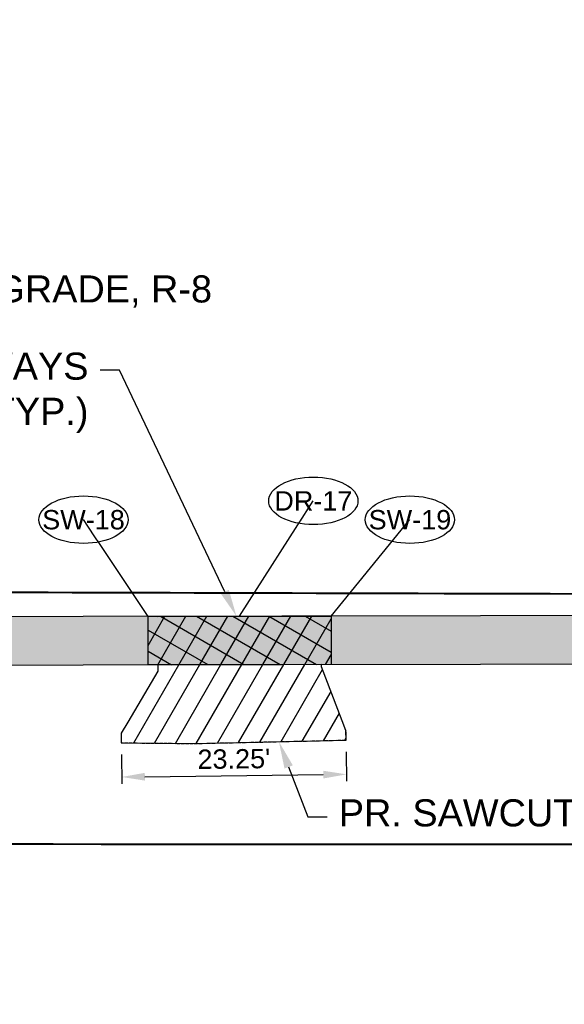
# Model space of a CAD drawing. Extents: x 193175 to 389459, y 288695 to 577709.
# Tile 21 of 30: x 194982 to 195038, y 288771 to 288872. Entities that reach past the tile are written whole.
import ezdxf
from ezdxf import colors
from ezdxf.entities.mleader import LeaderData, LeaderLine
from ezdxf.enums import TextEntityAlignment as Align
from ezdxf.math import Vec2, Vec3

# ---------------------------------------------------------------- set-up
doc = ezdxf.new("R2010")
doc.units = 0
doc.header["$MEASUREMENT"] = 0
doc.header["$PDSIZE"] = 5
doc.linetypes.add('c_p-bn-work-lim', pattern=[0.2, 0.1, -0.1])
doc.linetypes.add('c_p-pv-road-Saw', pattern=[0.39999999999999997, 0.35, -0.05])
for name, color, linetype in [('AN-Text-Notes-Balloon', 7, 'Continuous'), ('C_P-BN-Work-Lim', 2, 'c_p-bn-work-lim'), ('C_P-PV-Drive-Conc', 254, 'Continuous'), ('C_P-PV-Drive-Conc-Hatch', 8, 'Continuous'), ('C_P-PV-Road-Saw', 255, 'c_p-pv-road-Saw'), ('C_P-PV-Walk-Conc', 254, 'Continuous'), ('C_P-PV-Walk-Hatch', 250, 'Continuous'), ('C_P-PV-Walk-Hatch-6IN', 250, 'Continuous'), ('C_P-PV-Walk-Joint', 253, 'Continuous'), ('C_P-PV-Walk-Text', 7, 'Continuous'), ('G_X-AN-Text-Dim', 251, 'Continuous')]:
    doc.layers.add(name, color=color, linetype=linetype)
doc.styles.add('CT_P-Dim', font='arial.ttf')
doc.styles.add('CT_P-Symb', font='arial.ttf')
doc.styles.add('CT_P-Text', font='arial.ttf')
doc.styles.get("Standard").update_dxf_attribs({"font": 'simplex.shx'})
doc.dimstyles.new('CT_P-Dim-Eng_A', dxfattribs={"dimtxt": 0.1, "dimasz": 0.12, "dimexe": 0.035, "dimexo": 0.06, "dimgap": 0.035, "dimtad": 1, "dimdsep": 46, "dimtxsty": 'CT_P-Dim', "dimcen": 0, "dimclrd": 256, "dimclre": 256, "dimclrt": 256, "dimaunit": 1, "dimadec": 6, "dimazin": 0, "dimtfac": 0.75, "dimtix": 1, "dimtmove": 1, "dimatfit": 0, "dimfxl": 1, "dimtolj": 1, "dimtzin": 0, "dimlwd": -1, "dimlwe": -1, "dimarcsym": 0})

# ---------------------------------------------------------------- blocks, each defined once
blk = doc.blocks.new('*D347')
at = {"layer": 'Defpoints', "color": 0, "transparency": 16777216}
for p in [(194992.3524218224, 288797.6549260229), (195015.5928613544, 288797.9282856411), (195015.6344162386, 288794.3953798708)]:
    blk.add_point(p, dxfattribs=at)
at = {"layer": 'G_X-AN-Text-Dim', "transparency": 16777216}
for p, q in [((195015.6069750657, 288796.7283686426), (195015.6426492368, 288793.6954282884)), ((194992.3665355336, 288796.4550090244), (194992.4022097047, 288793.4220686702)), ((194994.7938107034, 288794.1502476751), (195013.2345822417, 288794.3671524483))]:
    blk.add_line(p, q, dxfattribs=at)
for points in [[(194994.789106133, 288794.5502200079), (194994.7985152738, 288793.7502753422), (194992.3939767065, 288794.1220202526)], [(195013.2298776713, 288794.7671247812), (195013.2392868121, 288793.9671801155), (195015.6344162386, 288794.3953798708)]]:
    blk.add_solid(points, dxfattribs=at)
at = {"layer": 'G_X-AN-Text-Dim', "transparency": 16777216, "insert": (195003.9939453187, 288795.98040907), "char_height": 2, "attachment_point": 5, "rotation": 0.6738956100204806, "style": 'CT_P-Dim'}
blk.add_mtext("\\A1;23.25'", dxfattribs=at)
blk = doc.blocks.new('C_P-AN-ML-Oval-L')
at = {"transparency": 16777216}
blk.add_wipeout([(0.18361845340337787, 0.06072959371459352), (0.19559400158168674, 0.05040263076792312), (0.20639877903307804, 0.03815130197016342), (0.2146310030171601, 0.02460991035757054), (0.2190127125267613, 0.012362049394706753), (0.2206212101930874, -0.0009294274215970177), (0.21876309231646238, -0.015254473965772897), (0.2135148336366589, -0.028808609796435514), (0.20544831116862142, -0.04136169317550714), (0.1955486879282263, -0.052399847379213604), (0.1836579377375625, -0.0626492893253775), (0.17076239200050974, -0.07157404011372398), (0.13952368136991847, -0.0876217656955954), (0.10799305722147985, -0.09872347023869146), (0.07499573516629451, -0.10653164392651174), (0.03816475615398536, -0.11159241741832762), (0.0006260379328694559, -0.11327288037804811), (-0.036420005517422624, -0.11163621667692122), (-0.07303490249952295, -0.10666267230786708), (-0.10509933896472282, -0.09919435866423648), (-0.13612894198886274, -0.08852520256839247), (-0.15088082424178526, -0.08190794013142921), (-0.16514719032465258, -0.0742365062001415), (-0.1783710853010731, -0.06564051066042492), (-0.19052379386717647, -0.05591429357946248), (-0.20245004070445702, -0.04353010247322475), (-0.21204603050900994, -0.02919619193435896), (-0.21741721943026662, -0.015577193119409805), (-0.2193539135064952, -0.000969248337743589), (-0.2174463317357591, 0.013534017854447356), (-0.21239396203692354, 0.02660885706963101), (-0.20546930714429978, 0.03772843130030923), (-0.19655270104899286, 0.0481863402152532), (-0.18421557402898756, 0.05928035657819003), (-0.1706655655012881, 0.06890041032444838), (-0.15533267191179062, 0.07771232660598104), (-0.13926074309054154, 0.08526351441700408), (-0.10588122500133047, 0.09701828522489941), (-0.0697357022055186, 0.10530698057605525), (-0.034894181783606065, 0.1098206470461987), (0.0006242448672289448, 0.11132421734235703), (0.03692001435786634, 0.10975403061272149), (0.07264519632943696, 0.10501330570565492), (0.10750990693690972, 0.0969125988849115), (0.13994398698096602, 0.08549480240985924), (0.17040477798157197, 0.0698483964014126)], dxfattribs=at)
blk.add_ellipse((0.0006291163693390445, -0.0009747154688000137), major_axis=(-0.2305741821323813, 0), ratio=0.5326205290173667, dxfattribs=at)
at = {"transparency": 16777216, "style": 'CT_P-Symb'}
blk.add_attdef('XX-X', text='', height=0.1, dxfattribs=at).set_placement((0.0006291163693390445, -0.0009747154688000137), align=Align.MIDDLE)
blk = doc.blocks.new('_None')

msp = doc.modelspace()

# ---------------------------------------------------------------- hatches: boundary and pattern name
at = {"layer": 'C_P-PV-Drive-Conc-Hatch'}
h = msp.add_hatch(dxfattribs=at)
h.set_pattern_fill('ANSI31', color=256, scale=0.75, angle=15)
h.set_pattern_definition([(59.99999999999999, (0, 0), (-1.623797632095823, 0.9375000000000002), [])])
h.paths.add_polyline_path([(195602.2883856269, 288806.0925741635), (195600.9293499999, 288799.36393), (195600.7811075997, 288798.6299754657), (195600.7859320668, 288797.6299871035), (195624.1783399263, 288797.7474905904), (195624.1735378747, 288798.7428327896), (195624.0614499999, 288799.3888599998), (195622.9076354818, 288806.0389599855)])
h.paths.add_polyline_path([(195536.0587730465, 288806.0632594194), (195533.0953699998, 288799.32651), (195532.6315409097, 288798.2720802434), (195532.622754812, 288797.2584232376), (195550.6229958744, 288797.2654717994), (195550.6153178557, 288798.2773529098), (195550.07608, 288799.3284200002), (195546.6106854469, 288806.083068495)])
h.paths.add_polyline_path([(195469.9085212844, 288805.9390757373), (195471.41946, 288804.4555700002), (195472.11521, 288799.53303), (195472.1088274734, 288798.7966743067), (195472.1002352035, 288797.8053792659), (195495.190849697, 288797.5965681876), (195495.1995170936, 288798.5965306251), (195494.4569600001, 288799.6450300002), (195490.3979500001, 288805.3764), (195490.3802039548, 288805.9775071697)])
h.paths.add_polyline_path([(195409.3278301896, 288798.9447768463), (195409.5057600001, 288799.6336699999), (195411.1058309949, 288805.8286856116), (195427.287407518, 288805.8590632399), (195430.0540598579, 288799.4842588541), (195430.3756849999, 288798.9491700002), (195430.375893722, 288797.949170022), (195409.3280389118, 288797.9447768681)])
h.paths.add_polyline_path([(195389.5962729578, 288805.7883057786), (195388.0021899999, 288799.7617000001), (195387.8005376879, 288798.9993312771), (195387.7986320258, 288798.0030890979), (195404.168398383, 288797.951884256), (195404.1712969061, 288798.9518800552), (195403.99762, 288799.61356), (195402.3705860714, 288805.8122869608)])
h.paths.add_polyline_path([(195318.8979030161, 288805.7251658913), (195315.7659299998, 288799.7759400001), (195315.4429436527, 288799.1624229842), (195315.4412393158, 288798.1652423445), (195339.122678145, 288798.1192746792), (195339.1229554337, 288799.1220642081), (195338.8234799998, 288799.7077699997), (195335.7661300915, 288805.6872506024)])
h.paths.add_polyline_path([(195258.6785140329, 288805.92846578), (195256.8229100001, 288799.9587900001), (195256.5907957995, 288799.2120538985), (195256.5900406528, 288798.2120541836), (195273.3959740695, 288798.199363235), (195273.3967292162, 288799.1993629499), (195273.2142400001, 288799.8539399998), (195271.5328242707, 288805.8850697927)])
h.paths.add_polyline_path([(195194.5465910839, 288806.046833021), (195192.95744, 288800.0162800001), (195192.7582153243, 288799.2602568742), (195192.7574601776, 288798.2602571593), (195213.7701495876, 288798.2443894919), (195213.7709047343, 288799.2443892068), (195213.7025299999, 288799.9646800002), (195213.1223220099, 288806.0768569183)])
h.paths.add_polyline_path([(195123.9392900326, 288805.9327106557), (195122.7895499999, 288799.97487), (195122.6516692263, 288799.2603852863), (195122.6518536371, 288798.2600936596), (195144.0561671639, 288798.2658282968), (195144.0559822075, 288799.265537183), (195143.9177899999, 288799.9872300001), (195142.773499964, 288805.9631523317)])
h.paths.add_polyline_path([(195059.5758867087, 288810.8286764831), (195059.7061979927, 288812.9968822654), (195070.5220611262, 288812.9695402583), (195070.5577994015, 288810.8449647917)])
h.paths.add_polyline_path([(194996.1313988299, 288805.7261351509), (194996.1307399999, 288805.0660600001), (194993.0282700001, 288799.8017600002), (194992.3524218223, 288798.6549745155), (194992.3425740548, 288797.655023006), (195000.01719, 288797.5794415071), (195015.5928613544, 288797.928285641), (195015.5809057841, 288798.9282141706), (195015.1920099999, 288799.9426099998), (195013.0599099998, 288805.50398), (195013.0585844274, 288805.7534945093)])
h.paths.add_polyline_path([(194935.5813538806, 288805.6282682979), (194935.55063, 288804.7536499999), (194933.9366600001, 288799.9135699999), (194933.7095521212, 288799.2325038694), (194933.6997043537, 288798.2325523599), (194948.9513668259, 288798.0823502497), (194948.9612145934, 288799.0823017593), (194948.3972299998, 288800.1273400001), (194945.9604199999, 288804.6426399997), (194945.9371444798, 288805.6450063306)])
h.paths.add_polyline_path([(194866.3111681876, 288805.679397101), (194865.6494499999, 288803.3521099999), (194862.7302199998, 288799.8982100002), (194862.7340541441, 288799.1739854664), (194862.7393482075, 288798.17399948), (194879.402520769, 288798.2622166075), (194879.3972267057, 288799.2622025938), (194879.3935599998, 288799.9547999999), (194877.2987899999, 288804.58604), (194877.3091877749, 288805.6523171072)])
h.paths.add_polyline_path([(194801.3805999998, 288799.9543300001), (194801.3787001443, 288799.3470136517), (194801.3755718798, 288798.3470185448), (194823.9204274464, 288798.2764919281), (194823.9235557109, 288799.2764870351), (194823.9257299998, 288799.9715299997), (194820.0672200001, 288803.9439699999), (194819.4117946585, 288805.7948755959), (194805.7294270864, 288805.8285651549), (194804.5361600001, 288802.5713999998)])
h.paths.add_polyline_path([(194737.68806538, 288805.9961007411), (194736.0288, 288800.39365), (194735.8139898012, 288799.6683509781), (194735.8068278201, 288798.6683766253), (194751.8342246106, 288798.5535857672), (194751.8413865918, 288799.5535601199), (194751.6804, 288800.1230299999), (194750.0286990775, 288805.965714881)])
h.paths.add_polyline_path([(194671.17459, 288800.2765699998), (194671.1724756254, 288799.628586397), (194671.2296000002, 288799.6283999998), (194671.2263370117, 288798.6284053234), (194690.5365046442, 288798.5559505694), (194690.5397706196, 288799.5653907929), (194690.5425800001, 288800.42637), (194687.0618199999, 288805.57259), (194687.0713081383, 288806.1207324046), (194676.936003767, 288806.1456881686), (194676.9251100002, 288805.6715000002)])
at = {"layer": 'C_P-PV-Walk-Hatch', "transparency": 33554559}
h = msp.add_hatch(color=256, dxfattribs=at)
h.dxf.hatch_style = 1
h.paths.add_polyline_path([(194615.3519049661, 288806.2973242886), (194906.2983396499, 288805.5809382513), (195214.20519, 288806.0786071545), (195332.1433240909, 288805.6804495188), (195578.0449441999, 288806.1420799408), (195597.6126104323, 288806.1047321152), (195671.4703743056, 288805.9095336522), (195671.4833231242, 288810.9126703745), (195597.6256113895, 288811.1047152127), (195578.0466553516, 288811.1420717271), (195332.1380466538, 288810.6804484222), (195214.20519, 288811.0786071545), (194906.3039110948, 288810.5809396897), (194615.3510796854, 288811.2973414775)])
at = {"layer": 'C_P-PV-Walk-Hatch-6IN'}
h = msp.add_hatch(dxfattribs=at)
h.set_pattern_fill('ANSI37', color=256, scale=0.75, angle=15)
h.set_pattern_definition([(59.99999999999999, (0, 0), (-1.623797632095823, 0.9375000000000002), []), (150, (0, 0), (-0.9375000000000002, -1.623797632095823), [])])
h.paths.add_polyline_path([(194995.1314001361, 288805.724518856), (194995.1233159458, 288810.7261167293), (195014.0320271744, 288810.7550629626), (195014.0585899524, 288805.7551108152)])
at = {"layer": 'C_P-PV-Walk-Joint'}
h = msp.add_hatch(dxfattribs=at)
h.set_pattern_fill('GRATE', color=256, scale=3)
h.set_pattern_definition([(0, (0, 0), (0, 0.09375), []), (90, (0, 0), (-0.375, 2.296212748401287e-17), [])])
h.paths.add_polyline_path([(194360.5346286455, 288765.8072925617), (194360.53464, 288770.8073090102), (194361.03464, 288770.8073078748), (194361.0346286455, 288765.8072914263)])
h.paths.add_polyline_path([(194336.59426, 288765.8691612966), (194337.09426, 288765.8691612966), (194337.09426, 288770.8687707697), (194336.59426, 288770.8687707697)])
h.paths.add_polyline_path([(194581.0482794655, 288770.2314908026), (194581.5482794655, 288770.231490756), (194581.5482790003, 288765.2310265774), (194581.0482790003, 288765.2310266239)])
h.paths.add_polyline_path([(195453.45276, 288805.9081833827), (195453.95276, 288805.9091220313), (195453.95276, 288810.9091208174), (195453.45276, 288810.9091208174)])
h.paths.add_polyline_path([(195405.3290287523, 288805.8178408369), (195405.8386239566, 288805.8187974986), (195404.8449545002, 288810.8169349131), (195404.3351691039, 288810.8169349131)])
edge = h.paths.add_edge_path(flags=17)
edge.add_line((195405.3290287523, 288805.8178408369), (195405.8386239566, 288805.8187974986))
edge.add_line((195405.8386239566, 288805.8187974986), (195404.8449545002, 288810.8169349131))

# ---------------------------------------------------------------- linework, layer by layer
at = {"layer": 'C_P-BN-Work-Lim', "color": 7, "const_width": 0.2, "flags": 128}
msp.add_lwpolyline([(194622.1893997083, 288787.330492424), (194631.1713, 288787.25134), (194677.80404, 288787.3561099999), (194720.69787, 288787.0872299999), (194765.01748, 288787.1722099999), (194811.78713, 288787.36424), (194858.31907, 288787.38157), (194906.01071, 288787.1927), (194950.22397, 288787.23116), (194998.84679, 288787.16472), (195044.75145, 288787.1676899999), (195084.6716, 288787.1482600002), (195129.70928, 288787.03653), (195174.97464, 288786.87637), (195219.01537, 288786.97513), (195258.53387, 288786.79562), (195304.58188, 288787.1776299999), (195354.04688, 288786.59824), (195400.59061, 288787.2306), (195451.24483, 288786.67755), (195496.30085, 288786.51709), (195540.88984, 288786.3366599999), (195590.26658, 288786.24077), (195635.67551, 288786.5384899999), (195683.12708, 288786.25501), (195692.2527450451, 288786.3392554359), (195692.0190649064, 288811.652041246), (195672.6558843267, 288811.4096231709), (195597.6269114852, 288811.6047135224), (195537.6118254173, 288811.7584576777), (195472.585468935, 288811.9330094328), (195412.5703894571, 288812.087082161), (195342.5425240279, 288812.2618985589), (195277.5161609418, 288812.4361231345), (195217.501081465, 288812.5901966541), (195152.484362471, 288812.7543827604), (195082.4567011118, 288812.9393700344), (195017.4301405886, 288813.1037542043), (194957.4152585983, 288813.2676703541), (194892.3886980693, 288813.432055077), (194829.3729107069, 288813.5961302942), (194759.3452493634, 288813.7811191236), (194694.3288584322, 288813.9453006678), (194643.7719542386, 288814.0795878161), (194603.0621451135, 288814.1841038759), (194603.0392635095, 288787.4992517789), (194213.80532, 288787.64447), (193817.1531306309, 288787.8325868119), (193817.3272139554, 288764.040245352), (193975.2598955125, 288765.1148454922), (194035.3172022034, 288765.5604950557), (194095.3340855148, 288765.4963026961), (194155.3492957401, 288765.3323764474), (194212.3636740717, 288765.1886268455), (194272.3889298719, 288765.0346731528), (194332.4043375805, 288764.8805891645), (194392.4194172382, 288764.7265119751), (194452.4446730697, 288764.5725590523), (194512.459555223, 288764.4086408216), (194572.4848044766, 288764.2543603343), (194622.1278967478, 288764.1253924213)], close=True, dxfattribs=at)
at = {"layer": 'C_P-PV-Drive-Conc', "flags": 128}
msp.add_lwpolyline([(194996.1313988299, 288805.7261351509), (194996.1307399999, 288805.0660600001), (194993.0282700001, 288799.8017600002), (194992.3524218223, 288798.6549745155), (194992.3425740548, 288797.655023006), (195000.01719, 288797.5794415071), (195015.5928613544, 288797.928285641), (195015.5809057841, 288798.9282141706), (195015.1920099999, 288799.9426099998), (195013.0599099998, 288805.50398), (195013.0585844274, 288805.7534945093)], close=True, dxfattribs=at)
at = {"layer": 'C_P-PV-Road-Saw', "flags": 128}
for points in [[(194996.1363894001, 288810.7261378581), (195013.0320216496, 288810.7534466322)], [(194992.3524218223, 288798.6549745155), (194992.3425740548, 288797.655023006), (195000.0236106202, 288797.5793782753), (195015.184711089, 288797.9234056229), (195015.5928613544, 288797.928285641), (195015.5809057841, 288798.9282141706)]]:
    msp.add_lwpolyline(points, dxfattribs=at)
at = {"layer": 'C_P-PV-Walk-Conc', "flags": 128}
msp.add_lwpolyline([(194615.3519049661, 288806.2973242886), (194906.2983396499, 288805.5809382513), (195214.20519, 288806.0786071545), (195332.1433240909, 288805.6804495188), (195578.0449441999, 288806.1420799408), (195597.6126104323, 288806.1047321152), (195671.4703743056, 288805.9095336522), (195671.4833231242, 288810.9126703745), (195597.6256113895, 288811.1047152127), (195578.0466553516, 288811.1420717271), (195332.1380466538, 288810.6804484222), (195214.20519, 288811.0786071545), (194906.3039110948, 288810.5809396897), (194615.3510796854, 288811.2973414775)], close=True, dxfattribs=at)
at = {"layer": 'C_P-PV-Walk-Hatch-6IN', "flags": 128}
msp.add_lwpolyline([(194995.1314001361, 288805.724518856), (194995.1233159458, 288810.7261167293), (195014.0320271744, 288810.7550629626), (195014.0585899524, 288805.7551108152)], close=True, dxfattribs=at)

# ---------------------------------------------------------------- dimensions: what is measured, and where the dimension line sits
at = {"layer": 'G_X-AN-Text-Dim'}
dim = msp.add_aligned_dim(p1=(194992.3524218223, 288797.6549260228), p2=(195015.5928613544, 288797.928285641), distance=-3.5331501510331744, text="23.25'", dimstyle='CT_P-Dim-Eng_A', override={"dimdec": 1, "dimpost": "'"}, dxfattribs=at)
dim.commit()
dim.dimension.update_dxf_attribs({"geometry": '*D347', "text_midpoint": (195003.9939453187, 288795.98040907)})

# ---------------------------------------------------------------- leaders
at = {"layer": 'AN-Text-Notes-Balloon'}
ml = msp.add_multileader_block('Standard', dxfattribs=at)
ml.set_content('C_P-AN-ML-Oval-L', color=256, scale=20)
ml.set_attribute('XX-X', 'DR-17', width=0)
ml.set_leader_properties(color=256, linetype='ByLayer', lineweight=-1)
ml.set_arrow_properties(name='NONE')
ml.build(insert=Vec2(0, 0))
ml.multileader.update_dxf_attribs({"has_dogleg": 0, "text_right_attachment_type": 3, "dogleg_length": 0.06, "arrow_head_size": 2.4, "scale": 20, "block_connection_type": 1})
ctx = ml.context
ctx.base_point, ctx.scale, ctx.char_height, ctx.arrow_head_size, ctx.landing_gap_size, ctx.plane_origin = Vec3(195012.1952818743, 288822.6766702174), 20, 1.6, 2.4, 0.5, Vec3(194985.0910403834, 288823.7361071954)
ctx.right_attachment, ctx.attachment_type = 3, 1
notes = []
notes.append((ctx, [(0, (1, 1, 0), (195010.9952818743, 288822.6766702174), (1, 0), 1.2, [(0, [(195004.5776715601, 288810.7405898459)], 0, [])])]))
ctx.block.insert = Vec3(195012.1952818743, 288822.6766702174)
ml = msp.add_multileader_block('Standard', dxfattribs=at)
ml.set_content('C_P-AN-ML-Oval-L', color=256, scale=20)
ml.set_attribute('XX-X', 'SW-18', width=0)
ml.set_leader_properties(color=256, linetype='ByLayer', lineweight=-1)
ml.set_arrow_properties(name='NONE')
ml.build(insert=Vec2(0, 0))
ml.multileader.update_dxf_attribs({"has_dogleg": 0, "text_right_attachment_type": 3, "dogleg_length": 0.06, "arrow_head_size": 2.4, "scale": 20, "block_connection_type": 1})
ctx = ml.context
ctx.base_point, ctx.scale, ctx.char_height, ctx.arrow_head_size, ctx.landing_gap_size, ctx.plane_origin = Vec3(194988.4389715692, 288820.7349259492), 20, 1.6, 2.4, 0.5, Vec3(194966.1640137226, 288808.5733082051)
ctx.right_attachment, ctx.attachment_type = 3, 1
notes.append((ctx, [(1, (1, 1, 0), (194989.6389715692, 288820.7349259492), (-1, 0), 1.2, [(0, [(194995.1233159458, 288810.7261167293)], 0, [])])]))
ctx.block.insert = Vec3(194988.4389715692, 288820.7349259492)
ml = msp.add_multileader_block('Standard', dxfattribs=at)
ml.set_content('C_P-AN-ML-Oval-L', color=256, scale=20)
ml.set_attribute('XX-X', 'SW-19', width=0)
ml.set_leader_properties(color=256, linetype='ByLayer', lineweight=-1)
ml.set_arrow_properties(name='NONE')
ml.build(insert=Vec2(0, 0))
ml.multileader.update_dxf_attribs({"has_dogleg": 0, "text_right_attachment_type": 3, "dogleg_length": 0.06, "arrow_head_size": 2.4, "scale": 20, "block_connection_type": 1})
ctx = ml.context
ctx.base_point, ctx.scale, ctx.char_height, ctx.arrow_head_size, ctx.landing_gap_size, ctx.plane_origin = Vec3(195022.1765427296, 288820.7349259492), 20, 1.6, 2.4, 0.5, Vec3(194999.901584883, 288808.5733082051)
ctx.right_attachment, ctx.attachment_type = 3, 1
notes.append((ctx, [(0, (1, 1, 0), (195020.9765427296, 288820.7349259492), (1, 0), 1.2, [(0, [(195014.0320269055, 288810.7550629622)], 0, [])])]))
ctx.block.insert = Vec3(195022.1765427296, 288820.7349259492)
at = {"layer": 'C_P-PV-Walk-Text'}
ml = msp.add_multileader_mtext('Standard', dxfattribs=at)
ml.set_content('EX. SCHOOL SIGN TO BE REPLACED WITH SOLAR FLASHING SCHOOL CROSSING ASSEMBLY SIGN, S1-1 AND \\PW16-7P\\PSTA. 8+57.72\\POFF=7.91R', color=256, style='CT_P-Text')
ml.set_leader_properties(color=256)
ml.build(insert=Vec2(0, 0))
ml.multileader.update_dxf_attribs({"dogleg_length": 0.1, "arrow_head_size": 2.8, "scale": 20})
ctx = ml.context
ctx.base_point, ctx.scale, ctx.char_height, ctx.arrow_head_size, ctx.landing_gap_size, ctx.plane_origin = Vec3(194637.7324752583, 288870.9155726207), 20, 2.8, 2.8, 1.2, Vec3(194742.5968035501, 288861.1440310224)
notes.append((ctx, [(0, (1, 1, 0), (194635.7324752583, 288870.9155726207), (1, 0), 2, [(0, [(194629.36432, 288803.33967)], 0, [])])]))
ctx.mtext.insert, ctx.mtext.width, ctx.mtext.defined_height, ctx.mtext.flow_direction = Vec3(194638.9324752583, 288872.3394471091), 40.9316834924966, 2.196395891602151, 5
ml = msp.add_multileader_mtext('Standard', dxfattribs=at)
ml.set_content('PR. SCHOOL CROSSING AHEAD ASSEMBLY SIGN,\\PS1-1\\PS4-3P\\PW16-2APS', color=256, style='CT_P-Text')
ml.set_leader_properties(color=256)
ml.build(insert=Vec2(0, 0))
ml.multileader.update_dxf_attribs({"dogleg_length": 0.1, "arrow_head_size": 2.8, "scale": 20})
ctx = ml.context
ctx.base_point, ctx.scale, ctx.char_height, ctx.arrow_head_size, ctx.landing_gap_size, ctx.plane_origin = Vec3(194782.5996328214, 288869.1005533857), 20, 2.8, 2.8, 1.2, Vec3(194888.309686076, 288888.2879607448)
notes.append((ctx, [(0, (1, 1, 0), (194780.5996328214, 288869.1005533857), (1, 0), 2, [(0, [(194779.4497597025, 288814.1510423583)], 0, [])])]))
ctx.mtext.insert, ctx.mtext.width, ctx.mtext.defined_height, ctx.mtext.flow_direction = Vec3(194783.7996328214, 288870.5244278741), 39.83727694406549, 1.017053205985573, 5
ml = msp.add_multileader_mtext('Standard', dxfattribs=at)
ml.set_content('EX. 3" PVC PIPE TO BE TRENCHED THROUGH SIDEWALK, THEN RECONNECTED AFTER SIDEWALK,\\PD-5.', color=256, style='CT_P-Text')
ml.set_leader_properties(color=256)
ml.build(insert=Vec2(0, 0))
ml.multileader.update_dxf_attribs({"dogleg_length": 0.1, "arrow_head_size": 2.8, "scale": 20})
ctx = ml.context
ctx.base_point, ctx.scale, ctx.char_height, ctx.arrow_head_size, ctx.landing_gap_size, ctx.plane_origin = Vec3(195413.081999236, 288862.7966541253), 20, 2.8, 2.8, 1.2, Vec3(195472.3104503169, 288874.712397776)
ctx.text_align_type = 2
notes.append((ctx, [(1, (1, 1, 0), (195459.8716308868, 288862.7966541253), (-1, 0), 2, [(0, [(195453.70276, 288810.9086515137)], 0, [])])]))
ctx.mtext.insert, ctx.mtext.width, ctx.mtext.defined_height, ctx.mtext.alignment, ctx.mtext.flow_direction = Vec3(195456.6716308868, 288864.2205286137), 42.72704502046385, 1.017053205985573, 3, 5
ml = msp.add_multileader_mtext('Standard', dxfattribs=at)
ml.set_content("PR. 5' CONCRETE SIDEWALK, S-2", color=256, style='CT_P-Text')
ml.set_leader_properties(color=256)
ml.build(insert=Vec2(0, 0))
ml.multileader.update_dxf_attribs({"text_right_attachment_type": 3, "dogleg_length": 0.1, "arrow_head_size": 2.8, "scale": 20})
ctx = ml.context
ctx.base_point, ctx.scale, ctx.char_height, ctx.arrow_head_size, ctx.landing_gap_size, ctx.plane_origin = Vec3(194904.430832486, 288855.579550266), 20, 2.8, 2.8, 1.2, Vec3(194987.9166582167, 288850.0968838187)
ctx.right_attachment = 3
notes.append((ctx, [(0, (1, 1, 0), (194902.430832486, 288855.579550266), (1, 0), 2, [(0, [(194900.3966484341, 288810.5954849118)], 0, [])])]))
ctx.mtext.insert, ctx.mtext.width, ctx.mtext.defined_height, ctx.mtext.flow_direction = Vec3(194905.630832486, 288857.2564943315), 39.41655938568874, 12.33208149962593, 5
ml = msp.add_multileader_mtext('Standard', dxfattribs=at)
ml.set_content('EX. VAVLE BOX ADJUSTED TO GRADE, R-10', color=256, style='CT_P-Text')
ml.set_leader_properties(color=256)
ml.build(insert=Vec2(0, 0))
ml.multileader.update_dxf_attribs({"dogleg_length": 0.1, "arrow_head_size": 2.8, "scale": 20})
ctx = ml.context
ctx.base_point, ctx.scale, ctx.char_height, ctx.arrow_head_size, ctx.landing_gap_size, ctx.plane_origin = Vec3(195296.8805453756, 288852.0664452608), 20, 2.8, 2.8, 1.2, Vec3(195270.182709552, 288803.2169428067)
ctx.text_align_type = 2
notes.append((ctx, [(1, (1, 1, 0), (195330.2966436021, 288852.0664452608), (-1, 0), 2, [(0, [(195332.1382, 288806.2010749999)], 0, [])])]))
ctx.mtext.insert, ctx.mtext.width, ctx.mtext.defined_height, ctx.mtext.alignment, ctx.mtext.flow_direction = Vec3(195327.0966436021, 288853.7433893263), 30.40971896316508, 1.017053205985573, 3, 5
ml = msp.add_multileader_mtext('Standard', dxfattribs=at)
ml.set_content('CONSTRUCTION WORK LIMITS / RIGHT-OF-WAY', color=256, style='CT_P-Text')
ml.set_leader_properties(color=256)
ml.build(insert=Vec2(0, 0))
ml.multileader.update_dxf_attribs({"text_right_attachment_type": 3, "dogleg_length": 0.1, "arrow_head_size": 2.8, "scale": 20})
ctx = ml.context
ctx.base_point, ctx.scale, ctx.char_height, ctx.arrow_head_size, ctx.landing_gap_size, ctx.plane_origin = Vec3(194712.4409365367, 288844.7524818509), 20, 2.8, 2.8, 1.2, Vec3(194767.8665493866, 288861.8383997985)
ctx.right_attachment = 3
notes.append((ctx, [(0, (1, 1, 0), (194710.4409365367, 288844.7524818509), (1, 0), 2, [(0, [(194700.6534246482, 288813.9293296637)], 0, [])])]))
ctx.mtext.insert, ctx.mtext.width, ctx.mtext.defined_height, ctx.mtext.flow_direction = Vec3(194713.6409365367, 288846.1763563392), 31.21572169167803, 1.017053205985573, 5
ml = msp.add_multileader_mtext('Standard', dxfattribs=at)
ml.set_content('EX. VAVLE BOX ADJUSTED TO GRADE, R-8', color=256, style='CT_P-Text')
ml.set_leader_properties(color=256)
ml.build(insert=Vec2(0, 0))
ml.multileader.update_dxf_attribs({"dogleg_length": 0.1, "arrow_head_size": 2.8, "scale": 20})
ctx = ml.context
ctx.base_point, ctx.scale, ctx.char_height, ctx.arrow_head_size, ctx.landing_gap_size, ctx.plane_origin = Vec3(194919.4702061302, 288844.2866459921), 20, 2.8, 2.8, 1.2, Vec3(194892.7723703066, 288795.437143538)
notes.append((ctx, [(0, (1, 1, 0), (194917.4702061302, 288844.2866459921), (1, 0), 2, [(0, [(194906.29864, 288805.08094)], 0, [])])]))
ctx.mtext.insert, ctx.mtext.width, ctx.mtext.defined_height, ctx.mtext.flow_direction = Vec3(194920.6702061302, 288845.9635900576), 30.40971896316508, 1.017053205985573, 5
ml = msp.add_multileader_mtext('Standard', dxfattribs=at)
ml.set_content('\\pxt1;PR. SAWCUT AT ALL DRIVEWAYS\\P\\ptz;(TYP.)', color=256, style='CT_P-Text')
ml.set_leader_properties(color=256)
ml.build(insert=Vec2(0, 0))
ml.multileader.update_dxf_attribs({"dogleg_length": 0.1, "arrow_head_size": 2.8, "scale": 20})
ctx = ml.context
ctx.base_point, ctx.scale, ctx.char_height, ctx.arrow_head_size, ctx.landing_gap_size, ctx.plane_origin = Vec3(195373.8801131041, 288841.3876898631, 5.235000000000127), 20, 2.8, 2.8, 1.2, Vec3(195456.7892957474, 288845.5534523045, 5.235000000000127)
ctx.text_align_type = 2
notes.append((ctx, [(1, (1, 1, 0), (195402.4563750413, 288841.3876898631, 5.235000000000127), (-1, 0), 2, [(0, [(195397.3949735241, 288810.8029496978, 5.235000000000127)], 0, [])])]))
ctx.mtext.insert, ctx.mtext.width, ctx.mtext.defined_height, ctx.mtext.alignment, ctx.mtext.flow_direction = Vec3(195399.2563750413, 288843.1992860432, 5.235000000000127), 24.50603547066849, 1.017053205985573, 3, 5
ml = msp.add_multileader_mtext('Standard', dxfattribs=at)
ml.set_content('PR. SAWCUT AT ALL DRIVEWAYS\\P(TYP.)', color=256, style='CT_P-Text')
ml.set_leader_properties(color=256)
ml.build(insert=Vec2(0, 0))
ml.multileader.update_dxf_attribs({"dogleg_length": 0.1, "arrow_head_size": 2.8, "scale": 20})
ctx = ml.context
ctx.base_point, ctx.scale, ctx.char_height, ctx.arrow_head_size, ctx.landing_gap_size, ctx.plane_origin = Vec3(194956.4514292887, 288836.171869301, 5.235000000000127), 20, 2.8, 2.8, 1.2, Vec3(195033.8004719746, 288841.5537452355, 5.235000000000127)
ctx.text_align_type = 2
notes.append((ctx, [(1, (1, 1, 0), (194992.1671182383, 288836.171869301, 5.235000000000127), (-1, 0), 2, [(0, [(195004.2605195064, 288810.7392690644, 5.235000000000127)], 0, [])])]))
ctx.mtext.insert, ctx.mtext.width, ctx.mtext.defined_height, ctx.mtext.alignment, ctx.mtext.flow_direction = Vec3(194988.9671182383, 288837.9834654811, 5.235000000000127), 31.54252725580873, 1.017053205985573, 3, 5
ml = msp.add_multileader_mtext('Standard', dxfattribs=at)
ml.set_content('EX. IRON PIN ADJUSTED TO GRADE, R-7', color=256, style='CT_P-Text')
ml.set_leader_properties(color=256)
ml.build(insert=Vec2(0, 0))
ml.multileader.update_dxf_attribs({"dogleg_length": 0.1, "arrow_head_size": 2.8, "scale": 20})
ctx = ml.context
ctx.base_point, ctx.scale, ctx.char_height, ctx.arrow_head_size, ctx.landing_gap_size, ctx.plane_origin = Vec3(194790.1318725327, 288834.8888863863), 20, 2.8, 2.8, 1.2, Vec3(194744.3924741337, 288797.4285387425)
notes.append((ctx, [(0, (1, 1, 0), (194788.1318725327, 288834.8888863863), (1, 0), 2, [(0, [(194784.2124999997, 288806.8516495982)], 0, [])])]))
ctx.mtext.insert, ctx.mtext.width, ctx.mtext.defined_height, ctx.mtext.flow_direction = Vec3(194791.3318725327, 288836.5658304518), 27.01763165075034, 1.017053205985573, 5
ml = msp.add_multileader_mtext('Standard', dxfattribs=at)
ml.set_content('CONSTRUCTION WORK LIMITS / RIGHT-OF-WAY', color=256, style='CT_P-Text')
ml.set_leader_properties(color=256)
ml.build(insert=Vec2(0, 0))
ml.multileader.update_dxf_attribs({"dogleg_length": 0.1, "arrow_head_size": 2.8, "scale": 20})
ctx = ml.context
ctx.base_point, ctx.scale, ctx.char_height, ctx.arrow_head_size, ctx.landing_gap_size, ctx.plane_origin = Vec3(195411.7255553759, 288835.5033970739), 20, 2.8, 2.8, 1.2, Vec3(195510.6488189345, 288866.258371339)
ctx.text_align_type = 2
notes.append((ctx, [(1, (1, 1, 0), (195447.1184612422, 288835.5033970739), (-1, 0), 2, [(0, [(195448.5538502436, 288811.9947042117)], 0, [])])]))
ctx.mtext.insert, ctx.mtext.width, ctx.mtext.defined_height, ctx.mtext.alignment, ctx.mtext.flow_direction = Vec3(195443.9184612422, 288836.9272715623), 31.21572169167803, 1.017053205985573, 3, 5
ml = msp.add_multileader_mtext('Standard', dxfattribs=at)
ml.set_content("PR. SAWCUT 1' INTO ASPHALT (TYP.)", color=256, style='CT_P-Text')
ml.set_leader_properties(color=256)
ml.build(insert=Vec2(0, 0))
ml.multileader.update_dxf_attribs({"text_right_attachment_type": 3, "dogleg_length": 0.1, "arrow_head_size": 2.8, "scale": 20})
ctx = ml.context
ctx.base_point, ctx.scale, ctx.char_height, ctx.arrow_head_size, ctx.landing_gap_size, ctx.plane_origin = Vec3(194695.0837225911, 288797.3661392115, 5.235000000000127), 20, 2.8, 2.8, 1.2, Vec3(194774.6059782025, 288806.053011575, 5.235000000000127)
ctx.right_attachment = 3
notes.append((ctx, [(0, (1, 1, 0), (194693.0837225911, 288797.3661392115, 5.235000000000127), (1, 0), 2, [(1, [(194688.7846656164, 288798.5629399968, 5.235000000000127), (194679.8938455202, 288811.1290019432, 5.235000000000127)], 0, [])])]))
ctx.mtext.insert, ctx.mtext.width, ctx.mtext.defined_height, ctx.mtext.flow_direction = Vec3(194696.2837225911, 288799.1777353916, 5.235000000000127), 43.45478986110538, 1.017053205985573, 5
ml = msp.add_multileader_mtext('Standard', dxfattribs=at)
ml.set_content("PR. SAWCUT 1' INTO ASPHALT (TYP.)", color=256, style='CT_P-Text')
ml.set_leader_properties(color=256)
ml.build(insert=Vec2(0, 0))
ml.multileader.update_dxf_attribs({"text_right_attachment_type": 3, "dogleg_length": 0.1, "arrow_head_size": 2.8, "scale": 20})
ctx = ml.context
ctx.base_point, ctx.scale, ctx.char_height, ctx.arrow_head_size, ctx.landing_gap_size, ctx.plane_origin = Vec3(195013.6376794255, 288790.0044329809, 5.235000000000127), 20, 2.8, 2.8, 1.2, Vec3(195070.7013103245, 288810.3404704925, 5.235000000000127)
ctx.right_attachment = 3
notes.append((ctx, [(0, (1, 1, 0), (195011.6376794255, 288790.0044329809, 5.235000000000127), (1, 0), 2, [(0, [(195008.6496103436, 288797.7751147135, 5.235000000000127)], 0, [])])]))
ctx.mtext.insert, ctx.mtext.defined_height, ctx.mtext.flow_direction = Vec3(195014.8376794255, 288791.816029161, 5.235000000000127), 1.017053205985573, 5
ml = msp.add_multileader_mtext('Standard', dxfattribs=at)
ml.set_content("10' SIDEWALK TRANSITION FROM 5' TO 4' BETWEEN STA 2+66.90' AND 3+09.50'", color=256, style='CT_P-Text')
ml.set_leader_properties(color=256)
ml.build(insert=Vec2(0, 0))
ml.multileader.update_dxf_attribs({"text_right_attachment_type": 3, "dogleg_length": 0.1, "arrow_head_size": 2.8, "scale": 20})
ctx = ml.context
ctx.base_point, ctx.scale, ctx.char_height, ctx.arrow_head_size, ctx.landing_gap_size, ctx.plane_origin = Vec3(194118.9071308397, 288795.6200429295), 20, 2.8, 2.8, 1.2, Vec3(194197.6572404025, 288806.1686828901)
ctx.right_attachment = 3
notes.append((ctx, [(0, (1, 1, 0), (194116.9071308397, 288795.6200429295), (1, 0), 2, [(1, [(194084.0414621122, 288771.50672157), (194126.7115862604, 288771.410175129)], 0, [])])]))
ctx.mtext.insert, ctx.mtext.width, ctx.mtext.defined_height, ctx.mtext.flow_direction = Vec3(194120.1071308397, 288797.0448723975), 78.15678581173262, 1.017053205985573, 5
ml = msp.add_multileader_mtext('Standard', dxfattribs=at)
ml.set_content("PR. SAWCUT 1' INTO ASPHALT (TYP.)", color=256, style='CT_P-Text')
ml.set_leader_properties(color=256)
ml.build(insert=Vec2(0, 0))
ml.multileader.update_dxf_attribs({"text_right_attachment_type": 3, "dogleg_length": 0.1, "arrow_head_size": 2.8, "scale": 20})
ctx = ml.context
ctx.base_point, ctx.scale, ctx.char_height, ctx.arrow_head_size, ctx.landing_gap_size, ctx.plane_origin = Vec3(194469.0625730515, 288784.3459750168, 5.235000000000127), 20, 2.8, 2.8, 1.2, Vec3(194549.7710969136, 288796.7649076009, 5.235000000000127)
ctx.right_attachment = 3
notes.append((ctx, [(0, (1, 1, 0), (194467.0625730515, 288784.3459750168, 5.235000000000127), (1, 0), 2, [(0, [(194461.8994649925, 288776.6349757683, 5.235000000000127)], 0, [])])]))
ctx.mtext.insert, ctx.mtext.width, ctx.mtext.defined_height, ctx.mtext.flow_direction = Vec3(194470.2625730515, 288786.1575711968, 5.235000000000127), 38.84791814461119, 1.017053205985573, 5
for ctx, leaders in notes:
    for number, flags, end, landing, length, lines in leaders:
        leader = LeaderData()
        leader.index, (leader.has_last_leader_line, leader.has_dogleg_vector, leader.attachment_direction) = number, flags
        leader.last_leader_point, leader.dogleg_vector, leader.dogleg_length = Vec3(end), Vec3(landing), length
        for number, points, colour, breaks in lines:
            line = LeaderLine()
            line.index, line.vertices, line.color, line.breaks = number, Vec3.list(points), colors.encode_raw_color(colour), breaks
            leader.lines.append(line)
        ctx.leaders.append(leader)

doc.saveas('drawing.dxf')
